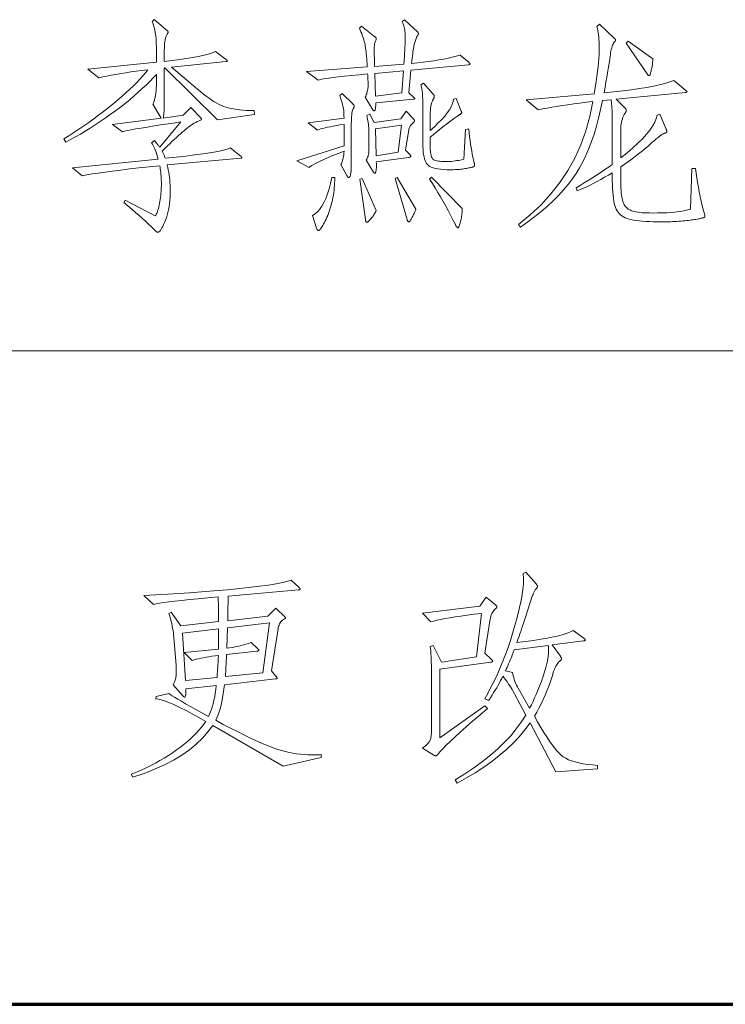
# Model space of a CAD drawing. Extents: x 0 to 1189, y 0 to 841.
# Tile 124 of 132: x 1098 to 1108, y 76 to 91. Entities that reach past the tile are written whole.
import ezdxf

# ---------------------------------------------------------------- set-up
doc = ezdxf.new("R2010")
doc.units = 0

msp = doc.modelspace()

# ---------------------------------------------------------------- linework, layer by layer
at = {"color": 7, "lineweight": 13}
msp.add_line((1169, 86), (989, 86), dxfattribs=at)
at = {"color": 5, "lineweight": 70}
msp.add_line((989, 76), (1169, 76), dxfattribs=at)
at = {"color": 7, "lineweight": 13}
for points in [[(1101.271, 89.619), (1100.702, 89.536), (1099.9, 90.331), (1099.89, 90.327), (1099.89, 89.887), (1099.89, 89.837), (1099.889, 89.79), (1099.888, 89.748), (1099.887, 89.71), (1099.886, 89.676), (1099.884, 89.646), (1099.881, 89.619), (1099.879, 89.597), (1099.876, 89.578), (1099.873, 89.564), (1100.178, 89.606), (1100.296, 89.727), (1100.452, 89.56), (1100.453, 89.559), (1100.454, 89.558), (1100.455, 89.556), (1100.456, 89.555), (1100.457, 89.554), (1100.458, 89.552), (1100.458, 89.551), (1100.459, 89.549), (1100.459, 89.548), (1100.459, 89.547), (1100.459, 89.545), (1100.458, 89.544), (1100.458, 89.542), (1100.457, 89.541), (1100.455, 89.54), (1100.454, 89.538), (1100.452, 89.537), (1100.45, 89.535), (1100.448, 89.534), (1100.445, 89.533), (1100.421, 89.522), (1100.396, 89.511), (1100.371, 89.498), (1100.346, 89.484), (1100.321, 89.468), (1100.296, 89.451), (1100.27, 89.433), (1100.244, 89.414), (1100.218, 89.393), (1100.192, 89.371), (1100.165, 89.348), (1100.136, 89.323), (1100.106, 89.296), (1100.075, 89.267), (1100.042, 89.237), (1100.007, 89.204), (1099.972, 89.17), (1099.934, 89.134), (1099.896, 89.097), (1099.855, 89.057), (1099.861, 89.048), (1099.866, 89.038), (1099.871, 89.027), (1099.876, 89.017), (1099.881, 89.006), (1099.886, 88.995), (1099.891, 88.984), (1099.895, 88.973), (1099.9, 88.962), (1099.904, 88.95), (1100.069, 88.966), (1100.22, 88.983), (1100.356, 88.999), (1100.478, 89.015), (1100.585, 89.031), (1100.677, 89.047), (1100.755, 89.063), (1100.817, 89.079), (1100.866, 89.094), (1100.899, 89.109), (1101.066, 88.974), (1101.068, 88.972), (1101.07, 88.97), (1101.071, 88.968), (1101.073, 88.966), (1101.074, 88.965), (1101.075, 88.963), (1101.075, 88.961), (1101.076, 88.96), (1101.076, 88.958), (1101.076, 88.957), (1101.076, 88.956), (1101.076, 88.954), (1101.075, 88.953), (1101.074, 88.952), (1101.073, 88.952), (1101.071, 88.951), (1101.07, 88.951), (1101.068, 88.95), (1101.065, 88.95), (1101.062, 88.95), (1099.935, 88.846), (1099.944, 88.808), (1099.951, 88.77), (1099.958, 88.733), (1099.964, 88.694), (1099.969, 88.656), (1099.973, 88.617), (1099.976, 88.578), (1099.978, 88.539), (1099.98, 88.5), (1099.98, 88.461), (1099.979, 88.406), (1099.977, 88.354), (1099.974, 88.303), (1099.969, 88.254), (1099.962, 88.207), (1099.954, 88.161), (1099.944, 88.118), (1099.933, 88.077), (1099.921, 88.037), (1099.907, 87.999), (1099.893, 87.964), (1099.879, 87.933), (1099.866, 87.906), (1099.853, 87.882), (1099.841, 87.861), (1099.83, 87.845), (1099.819, 87.832), (1099.808, 87.823), (1099.799, 87.817), (1099.789, 87.816), (1099.787, 87.816), (1099.785, 87.816), (1099.783, 87.816), (1099.781, 87.817), (1099.778, 87.818), (1099.776, 87.819), (1099.773, 87.821), (1099.771, 87.822), (1099.768, 87.824), (1099.765, 87.826), (1099.729, 87.863), (1099.691, 87.902), (1099.649, 87.942), (1099.604, 87.984), (1099.556, 88.028), (1099.505, 88.074), (1099.451, 88.121), (1099.393, 88.17), (1099.333, 88.221), (1099.269, 88.273), (1099.29, 88.308), (1099.751, 88.069), (1099.759, 88.079), (1099.766, 88.091), (1099.773, 88.105), (1099.78, 88.121), (1099.787, 88.139), (1099.793, 88.159), (1099.8, 88.181), (1099.806, 88.205), (1099.811, 88.231), (1099.817, 88.26), (1099.822, 88.289), (1099.827, 88.318), (1099.831, 88.348), (1099.835, 88.378), (1099.838, 88.407), (1099.84, 88.438), (1099.842, 88.468), (1099.844, 88.498), (1099.845, 88.529), (1099.845, 88.56), (1099.845, 88.59), (1099.844, 88.62), (1099.843, 88.649), (1099.841, 88.678), (1099.839, 88.706), (1099.836, 88.733), (1099.833, 88.76), (1099.829, 88.786), (1099.825, 88.811), (1099.821, 88.835), (1099.656, 88.818), (1099.501, 88.801), (1099.356, 88.785), (1099.222, 88.769), (1099.098, 88.753), (1098.984, 88.738), (1098.88, 88.723), (1098.787, 88.708), (1098.704, 88.693), (1098.631, 88.679), (1098.485, 88.804), (1099.796, 88.936), (1099.788, 88.967), (1099.78, 88.996), (1099.771, 89.024), (1099.762, 89.051), (1099.752, 89.077), (1099.742, 89.101), (1099.731, 89.124), (1099.72, 89.146), (1099.708, 89.166), (1099.696, 89.186), (1099.741, 89.22), (1099.752, 89.207), (1099.762, 89.194), (1099.771, 89.182), (1099.78, 89.171), (1099.788, 89.16), (1099.796, 89.15), (1099.803, 89.14), (1099.81, 89.132), (1099.815, 89.124), (1099.821, 89.116), (1100.143, 89.505), (1099.996, 89.483), (1099.862, 89.463), (1099.741, 89.445), (1099.633, 89.427), (1099.537, 89.411), (1099.454, 89.397), (1099.384, 89.384), (1099.327, 89.372), (1099.283, 89.361), (1099.252, 89.352), (1099.099, 89.463), (1099.841, 89.56), (1099.713, 89.776), (1099.724, 89.798), (1099.733, 89.822), (1099.741, 89.85), (1099.749, 89.879), (1099.755, 89.912), (1099.76, 89.947), (1099.764, 89.984), (1099.766, 90.024), (1099.768, 90.067), (1099.769, 90.112), (1099.769, 90.233), (1099.719, 90.179), (1099.667, 90.124), (1099.611, 90.069), (1099.553, 90.014), (1099.492, 89.958), (1099.428, 89.902), (1099.36, 89.845), (1099.29, 89.788), (1099.217, 89.731), (1099.141, 89.673), (1099.063, 89.616), (1098.986, 89.561), (1098.909, 89.509), (1098.833, 89.458), (1098.756, 89.409), (1098.681, 89.362), (1098.605, 89.318), (1098.53, 89.275), (1098.455, 89.235), (1098.381, 89.196), (1098.353, 89.245), (1098.431, 89.293), (1098.507, 89.343), (1098.584, 89.393), (1098.66, 89.445), (1098.735, 89.498), (1098.809, 89.552), (1098.884, 89.607), (1098.957, 89.663), (1099.03, 89.721), (1099.102, 89.779), (1099.173, 89.837), (1099.239, 89.894), (1099.302, 89.95), (1099.361, 90.004), (1099.416, 90.057), (1099.468, 90.109), (1099.516, 90.16), (1099.56, 90.209), (1099.6, 90.256), (1099.637, 90.303), (1099.547, 90.292), (1099.461, 90.28), (1099.378, 90.269), (1099.299, 90.257), (1099.222, 90.245), (1099.149, 90.232), (1099.079, 90.22), (1099.012, 90.207), (1098.948, 90.195), (1098.887, 90.181), (1098.717, 90.31), (1099.769, 90.417), (1099.769, 90.58), (1099.768, 90.648), (1099.766, 90.711), (1099.763, 90.769), (1099.758, 90.822), (1099.752, 90.87), (1099.745, 90.913), (1099.736, 90.952), (1099.726, 90.986), (1099.715, 91.014), (1099.703, 91.038), (1099.734, 91.07), (1099.942, 90.896), (1099.943, 90.895), (1099.944, 90.893), (1099.946, 90.892), (1099.946, 90.89), (1099.947, 90.889), (1099.948, 90.887), (1099.948, 90.885), (1099.949, 90.884), (1099.949, 90.882), (1099.949, 90.88), (1099.949, 90.879), (1099.949, 90.877), (1099.948, 90.875), (1099.948, 90.873), (1099.947, 90.871), (1099.946, 90.869), (1099.946, 90.867), (1099.944, 90.865), (1099.943, 90.863), (1099.942, 90.861), (1099.932, 90.846), (1099.923, 90.828), (1099.915, 90.807), (1099.909, 90.785), (1099.903, 90.76), (1099.898, 90.733), (1099.895, 90.703), (1099.892, 90.672), (1099.891, 90.638), (1099.89, 90.601), (1099.89, 90.431), (1100.014, 90.445), (1100.128, 90.46), (1100.231, 90.474), (1100.325, 90.489), (1100.408, 90.504), (1100.481, 90.519), (1100.543, 90.535), (1100.596, 90.551), (1100.638, 90.567), (1100.671, 90.584), (1100.84, 90.455), (1100.843, 90.453), (1100.845, 90.451), (1100.848, 90.45), (1100.849, 90.448), (1100.851, 90.446), (1100.852, 90.444), (1100.853, 90.443), (1100.854, 90.441), (1100.854, 90.44), (1100.854, 90.438), (1100.854, 90.437), (1100.854, 90.436), (1100.852, 90.434), (1100.851, 90.433), (1100.849, 90.432), (1100.847, 90.431), (1100.844, 90.43), (1100.841, 90.429), (1100.838, 90.428), (1100.833, 90.428), (1100.001, 90.341), (1100.396, 90.008), (1100.443, 89.968), (1100.489, 89.932), (1100.533, 89.898), (1100.575, 89.867), (1100.616, 89.839), (1100.655, 89.814), (1100.692, 89.792), (1100.728, 89.773), (1100.763, 89.756), (1100.795, 89.743), (1100.829, 89.731), (1100.865, 89.721), (1100.905, 89.711), (1100.948, 89.703), (1100.993, 89.696), (1101.042, 89.69), (1101.094, 89.686), (1101.148, 89.682), (1101.206, 89.68), (1101.267, 89.678)], [(1104.549, 90.417), (1104.553, 90.414), (1104.556, 90.411), (1104.56, 90.408), (1104.562, 90.405), (1104.565, 90.402), (1104.566, 90.4), (1104.568, 90.397), (1104.569, 90.395), (1104.57, 90.393), (1104.57, 90.391), (1104.569, 90.39), (1104.569, 90.388), (1104.568, 90.387), (1104.566, 90.385), (1104.564, 90.384), (1104.561, 90.383), (1104.558, 90.382), (1104.554, 90.381), (1104.55, 90.38), (1104.545, 90.379), (1103.664, 90.299), (1103.633, 89.949), (1103.709, 89.88), (1103.712, 89.878), (1103.714, 89.876), (1103.716, 89.874), (1103.718, 89.872), (1103.72, 89.87), (1103.721, 89.868), (1103.722, 89.867), (1103.723, 89.865), (1103.723, 89.864), (1103.723, 89.862), (1103.723, 89.861), (1103.722, 89.86), (1103.721, 89.858), (1103.72, 89.857), (1103.718, 89.856), (1103.716, 89.855), (1103.713, 89.854), (1103.71, 89.853), (1103.706, 89.853), (1103.703, 89.852), (1103.127, 89.796), (1103.126, 89.773), (1103.126, 89.753), (1103.124, 89.734), (1103.123, 89.719), (1103.12, 89.705), (1103.118, 89.694), (1103.115, 89.686), (1103.111, 89.68), (1103.107, 89.676), (1103.102, 89.675), (1103.1, 89.675), (1103.098, 89.676), (1103.096, 89.677), (1103.094, 89.678), (1103.092, 89.679), (1103.09, 89.681), (1103.088, 89.683), (1103.086, 89.686), (1103.084, 89.689), (1103.082, 89.692), (1102.964, 89.883), (1102.972, 89.901), (1102.98, 89.919), (1102.987, 89.936), (1102.992, 89.954), (1102.997, 89.971), (1103.001, 89.988), (1103.005, 90.005), (1103.007, 90.022), (1103.008, 90.038), (1103.009, 90.055), (1103.009, 90.071), (1103.008, 90.088), (1103.008, 90.106), (1103.008, 90.124), (1103.007, 90.142), (1103.006, 90.161), (1103.005, 90.18), (1103.004, 90.2), (1103.003, 90.22), (1103.002, 90.24), (1102.872, 90.228), (1102.755, 90.217), (1102.65, 90.205), (1102.556, 90.195), (1102.474, 90.185), (1102.405, 90.175), (1102.347, 90.167), (1102.301, 90.158), (1102.267, 90.15), (1102.245, 90.143), (1102.065, 90.275), (1102.995, 90.348), (1102.993, 90.392), (1102.99, 90.434), (1102.987, 90.473), (1102.984, 90.511), (1102.981, 90.546), (1102.978, 90.579), (1102.974, 90.609), (1102.97, 90.638), (1102.966, 90.664), (1102.962, 90.688), (1102.957, 90.711), (1102.951, 90.735), (1102.945, 90.758), (1102.937, 90.783), (1102.929, 90.808), (1102.92, 90.833), (1102.911, 90.858), (1102.9, 90.884), (1102.889, 90.911), (1102.877, 90.938), (1102.908, 90.972), (1103.113, 90.809), (1103.117, 90.806), (1103.12, 90.803), (1103.123, 90.8), (1103.126, 90.797), (1103.128, 90.794), (1103.13, 90.791), (1103.132, 90.788), (1103.133, 90.786), (1103.133, 90.784), (1103.134, 90.782), (1103.134, 90.78), (1103.133, 90.777), (1103.133, 90.775), (1103.133, 90.773), (1103.133, 90.771), (1103.132, 90.769), (1103.132, 90.767), (1103.131, 90.765), (1103.131, 90.763), (1103.13, 90.761), (1103.125, 90.75), (1103.12, 90.739), (1103.116, 90.727), (1103.112, 90.714), (1103.109, 90.7), (1103.107, 90.686), (1103.105, 90.672), (1103.103, 90.656), (1103.103, 90.64), (1103.102, 90.624), (1103.102, 90.606), (1103.103, 90.586), (1103.103, 90.564), (1103.103, 90.54), (1103.104, 90.514), (1103.105, 90.486), (1103.106, 90.456), (1103.107, 90.424), (1103.108, 90.391), (1103.109, 90.355), (1103.557, 90.39), (1103.561, 90.449), (1103.564, 90.504), (1103.567, 90.556), (1103.57, 90.604), (1103.572, 90.649), (1103.574, 90.69), (1103.576, 90.727), (1103.577, 90.76), (1103.577, 90.79), (1103.578, 90.816), (1103.577, 90.84), (1103.576, 90.864), (1103.573, 90.888), (1103.57, 90.911), (1103.565, 90.933), (1103.56, 90.956), (1103.554, 90.978), (1103.547, 90.999), (1103.538, 91.021), (1103.529, 91.042), (1103.567, 91.066), (1103.768, 90.879), (1103.771, 90.876), (1103.773, 90.873), (1103.775, 90.871), (1103.777, 90.869), (1103.779, 90.867), (1103.78, 90.865), (1103.781, 90.863), (1103.782, 90.861), (1103.782, 90.859), (1103.782, 90.858), (1103.782, 90.856), (1103.782, 90.855), (1103.781, 90.853), (1103.781, 90.851), (1103.78, 90.849), (1103.778, 90.847), (1103.777, 90.845), (1103.776, 90.842), (1103.774, 90.84), (1103.772, 90.837), (1103.764, 90.824), (1103.757, 90.81), (1103.751, 90.796), (1103.744, 90.782), (1103.738, 90.767), (1103.733, 90.752), (1103.728, 90.737), (1103.723, 90.722), (1103.719, 90.706), (1103.715, 90.69), (1103.711, 90.672), (1103.707, 90.652), (1103.703, 90.629), (1103.699, 90.604), (1103.695, 90.576), (1103.691, 90.546), (1103.687, 90.513), (1103.683, 90.478), (1103.679, 90.44), (1103.675, 90.4), (1103.765, 90.409), (1103.852, 90.419), (1103.935, 90.43), (1104.015, 90.442), (1104.091, 90.454), (1104.163, 90.467), (1104.232, 90.48), (1104.297, 90.494), (1104.359, 90.509), (1104.417, 90.525)], [(1108.021, 88.794), (1108.03, 88.721), (1108.04, 88.649), (1108.051, 88.576), (1108.064, 88.505), (1108.077, 88.433), (1108.091, 88.362), (1108.107, 88.291), (1108.124, 88.22), (1108.141, 88.149), (1108.16, 88.079), (1108.161, 88.076), (1108.161, 88.074), (1108.162, 88.071), (1108.162, 88.069), (1108.163, 88.067), (1108.163, 88.064), (1108.163, 88.062), (1108.164, 88.06), (1108.164, 88.058), (1108.164, 88.057), (1108.164, 88.055), (1108.163, 88.053), (1108.163, 88.052), (1108.162, 88.05), (1108.161, 88.049), (1108.161, 88.047), (1108.159, 88.046), (1108.158, 88.045), (1108.157, 88.044), (1108.155, 88.043), (1108.153, 88.042), (1108.149, 88.04), (1108.143, 88.039), (1108.136, 88.037), (1108.128, 88.035), (1108.118, 88.032), (1108.106, 88.03), (1108.093, 88.027), (1108.079, 88.024), (1108.063, 88.02), (1108.046, 88.017), (1108.027, 88.013), (1108.007, 88.01), (1107.985, 88.007), (1107.963, 88.004), (1107.938, 88.001), (1107.912, 87.998), (1107.885, 87.995), (1107.857, 87.992), (1107.827, 87.989), (1107.797, 87.986), (1107.766, 87.984), (1107.734, 87.982), (1107.702, 87.98), (1107.67, 87.979), (1107.638, 87.977), (1107.605, 87.976), (1107.572, 87.976), (1107.538, 87.975), (1107.505, 87.975), (1107.437, 87.976), (1107.373, 87.977), (1107.314, 87.979), (1107.258, 87.982), (1107.205, 87.986), (1107.157, 87.991), (1107.112, 87.996), (1107.072, 88.003), (1107.035, 88.01), (1107.002, 88.018), (1106.971, 88.028), (1106.943, 88.039), (1106.917, 88.053), (1106.894, 88.068), (1106.872, 88.084), (1106.852, 88.103), (1106.835, 88.123), (1106.819, 88.146), (1106.806, 88.17), (1106.795, 88.195), (1106.786, 88.224), (1106.777, 88.257), (1106.77, 88.295), (1106.763, 88.336), (1106.757, 88.382), (1106.753, 88.432), (1106.749, 88.487), (1106.747, 88.546), (1106.745, 88.609), (1106.745, 88.676), (1106.745, 88.728), (1106.686, 88.691), (1106.628, 88.657), (1106.571, 88.624), (1106.516, 88.594), (1106.462, 88.565), (1106.409, 88.538), (1106.358, 88.513), (1106.307, 88.49), (1106.258, 88.469), (1106.211, 88.45), (1106.193, 88.495), (1106.256, 88.533), (1106.318, 88.571), (1106.377, 88.608), (1106.435, 88.644), (1106.491, 88.68), (1106.545, 88.716), (1106.598, 88.751), (1106.648, 88.785), (1106.698, 88.819), (1106.745, 88.853), (1106.745, 89.467), (1106.745, 89.526), (1106.744, 89.58), (1106.743, 89.629), (1106.742, 89.674), (1106.74, 89.714), (1106.739, 89.749), (1106.736, 89.78), (1106.734, 89.806), (1106.731, 89.828), (1106.728, 89.845), (1106.596, 89.831), (1106.568, 89.695), (1106.537, 89.564), (1106.504, 89.439), (1106.468, 89.319), (1106.429, 89.205), (1106.387, 89.096), (1106.342, 88.992), (1106.295, 88.894), (1106.245, 88.801), (1106.192, 88.714), (1106.134, 88.63), (1106.07, 88.546), (1106, 88.463), (1105.925, 88.38), (1105.842, 88.298), (1105.754, 88.216), (1105.66, 88.135), (1105.559, 88.055), (1105.453, 87.975), (1105.34, 87.895), (1105.309, 87.937), (1105.49, 88.083), (1105.656, 88.238), (1105.808, 88.402), (1105.944, 88.576), (1106.066, 88.759), (1106.172, 88.952), (1106.264, 89.154), (1106.341, 89.366), (1106.403, 89.587), (1106.45, 89.817), (1106.347, 89.805), (1106.249, 89.793), (1106.155, 89.781), (1106.065, 89.768), (1105.979, 89.756), (1105.898, 89.743), (1105.82, 89.73), (1105.747, 89.716), (1105.678, 89.703), (1105.614, 89.689), (1105.43, 89.841), (1106.471, 89.935), (1106.485, 90.03), (1106.498, 90.119), (1106.51, 90.202), (1106.52, 90.279), (1106.528, 90.351), (1106.535, 90.416), (1106.54, 90.475), (1106.544, 90.529), (1106.546, 90.577), (1106.547, 90.619), (1106.547, 90.657), (1106.546, 90.695), (1106.544, 90.731), (1106.542, 90.767), (1106.538, 90.802), (1106.535, 90.837), (1106.53, 90.87), (1106.525, 90.903), (1106.519, 90.935), (1106.512, 90.965), (1106.551, 91), (1106.786, 90.778), (1106.788, 90.777), (1106.79, 90.775), (1106.792, 90.774), (1106.793, 90.772), (1106.794, 90.77), (1106.795, 90.769), (1106.796, 90.767), (1106.797, 90.765), (1106.797, 90.763), (1106.797, 90.761), (1106.797, 90.759), (1106.797, 90.756), (1106.796, 90.754), (1106.795, 90.752), (1106.794, 90.749), (1106.793, 90.747), (1106.792, 90.744), (1106.79, 90.742), (1106.788, 90.739), (1106.786, 90.736), (1106.776, 90.725), (1106.767, 90.711), (1106.758, 90.695), (1106.75, 90.678), (1106.743, 90.659), (1106.737, 90.638), (1106.731, 90.615), (1106.725, 90.591), (1106.721, 90.565), (1106.717, 90.537), (1106.713, 90.505), (1106.708, 90.468), (1106.701, 90.424), (1106.693, 90.374), (1106.684, 90.319), (1106.674, 90.257), (1106.662, 90.19), (1106.649, 90.117), (1106.635, 90.038), (1106.62, 89.952), (1106.77, 89.966), (1106.91, 89.981), (1107.041, 89.997), (1107.162, 90.014), (1107.274, 90.032), (1107.376, 90.052), (1107.468, 90.072), (1107.551, 90.093), (1107.625, 90.116), (1107.688, 90.14), (1107.872, 89.987), (1107.876, 89.984), (1107.879, 89.982), (1107.881, 89.979), (1107.883, 89.977), (1107.885, 89.975), (1107.887, 89.973), (1107.888, 89.971), (1107.889, 89.969), (1107.89, 89.968), (1107.89, 89.966), (1107.889, 89.965), (1107.889, 89.964), (1107.887, 89.963), (1107.886, 89.961), (1107.884, 89.96), (1107.881, 89.959), (1107.878, 89.958), (1107.874, 89.957), (1107.87, 89.957), (1107.865, 89.956), (1106.804, 89.852), (1106.946, 89.71), (1106.949, 89.707), (1106.951, 89.704), (1106.953, 89.701), (1106.955, 89.699), (1106.956, 89.696), (1106.958, 89.693), (1106.959, 89.69), (1106.959, 89.687), (1106.96, 89.685), (1106.96, 89.682), (1106.96, 89.679), (1106.959, 89.676), (1106.958, 89.672), (1106.957, 89.669), (1106.956, 89.665), (1106.954, 89.66), (1106.951, 89.656), (1106.949, 89.651), (1106.946, 89.646), (1106.943, 89.64), (1106.93, 89.62), (1106.919, 89.599), (1106.909, 89.576), (1106.9, 89.553), (1106.893, 89.528), (1106.887, 89.501), (1106.883, 89.474), (1106.879, 89.445), (1106.877, 89.415), (1106.877, 89.384), (1106.877, 88.953), (1106.973, 89.031), (1107.06, 89.106), (1107.138, 89.178), (1107.208, 89.248), (1107.268, 89.315), (1107.319, 89.379), (1107.362, 89.441), (1107.395, 89.5), (1107.42, 89.556), (1107.435, 89.609), (1107.473, 89.623), (1107.57, 89.394), (1107.573, 89.389), (1107.574, 89.385), (1107.576, 89.38), (1107.577, 89.376), (1107.578, 89.372), (1107.579, 89.369), (1107.58, 89.365), (1107.58, 89.362), (1107.581, 89.359), (1107.581, 89.356), (1107.581, 89.353), (1107.58, 89.351), (1107.579, 89.348), (1107.577, 89.346), (1107.575, 89.344), (1107.572, 89.342), (1107.569, 89.34), (1107.565, 89.338), (1107.561, 89.336), (1107.557, 89.335), (1107.544, 89.331), (1107.53, 89.325), (1107.512, 89.315), (1107.493, 89.303), (1107.471, 89.287), (1107.446, 89.268), (1107.419, 89.246), (1107.39, 89.222), (1107.358, 89.194), (1107.324, 89.163), (1107.288, 89.131), (1107.25, 89.098), (1107.21, 89.064), (1107.168, 89.03), (1107.124, 88.995), (1107.078, 88.96), (1107.031, 88.925), (1106.981, 88.889), (1106.93, 88.852), (1106.877, 88.815), (1106.877, 88.568), (1106.877, 88.528), (1106.878, 88.49), (1106.88, 88.454), (1106.882, 88.421), (1106.886, 88.39), (1106.89, 88.361), (1106.895, 88.335), (1106.9, 88.311), (1106.906, 88.289), (1106.913, 88.27), (1106.921, 88.252), (1106.93, 88.236), (1106.94, 88.221), (1106.951, 88.207), (1106.963, 88.194), (1106.977, 88.182), (1106.991, 88.171), (1107.007, 88.161), (1107.024, 88.153), (1107.042, 88.145), (1107.061, 88.138), (1107.084, 88.133), (1107.109, 88.127), (1107.137, 88.123), (1107.168, 88.119), (1107.201, 88.116), (1107.237, 88.114), (1107.276, 88.112), (1107.318, 88.111), (1107.362, 88.11), (1107.439, 88.111), (1107.511, 88.113), (1107.579, 88.116), (1107.643, 88.12), (1107.703, 88.125), (1107.759, 88.132), (1107.811, 88.139), (1107.859, 88.148), (1107.902, 88.158), (1107.942, 88.169), (1107.966, 88.794)], [(1107.369, 90.469), (1107.368, 90.452), (1107.366, 90.435), (1107.364, 90.417), (1107.362, 90.4), (1107.359, 90.383), (1107.357, 90.366), (1107.354, 90.349), (1107.35, 90.332), (1107.347, 90.315), (1107.343, 90.298), (1107.339, 90.282), (1107.336, 90.267), (1107.332, 90.254), (1107.329, 90.243), (1107.326, 90.234), (1107.323, 90.226), (1107.32, 90.22), (1107.317, 90.216), (1107.315, 90.214), (1107.312, 90.213), (1107.31, 90.213), (1107.307, 90.213), (1107.305, 90.214), (1107.303, 90.215), (1107.3, 90.216), (1107.298, 90.218), (1107.296, 90.219), (1107.294, 90.222), (1107.292, 90.224), (1107.289, 90.227), (1106.956, 90.709), (1106.988, 90.74)], [(1103.55, 90.289), (1103.113, 90.247), (1103.123, 89.897), (1103.526, 89.949)], [(1104.549, 89.397), (1104.555, 89.336), (1104.562, 89.277), (1104.57, 89.22), (1104.577, 89.165), (1104.585, 89.112), (1104.594, 89.061), (1104.603, 89.013), (1104.612, 88.967), (1104.622, 88.923), (1104.632, 88.881), (1104.634, 88.875), (1104.635, 88.87), (1104.636, 88.865), (1104.637, 88.861), (1104.637, 88.856), (1104.638, 88.852), (1104.638, 88.848), (1104.639, 88.845), (1104.639, 88.842), (1104.639, 88.839), (1104.639, 88.836), (1104.638, 88.834), (1104.637, 88.831), (1104.636, 88.829), (1104.634, 88.826), (1104.632, 88.824), (1104.629, 88.822), (1104.626, 88.82), (1104.622, 88.818), (1104.618, 88.816), (1104.613, 88.815), (1104.607, 88.813), (1104.598, 88.81), (1104.588, 88.808), (1104.577, 88.806), (1104.563, 88.803), (1104.548, 88.8), (1104.532, 88.797), (1104.513, 88.794), (1104.493, 88.79), (1104.472, 88.787), (1104.451, 88.784), (1104.43, 88.781), (1104.408, 88.779), (1104.386, 88.777), (1104.364, 88.776), (1104.341, 88.775), (1104.318, 88.774), (1104.295, 88.773), (1104.271, 88.773), (1104.216, 88.774), (1104.165, 88.776), (1104.118, 88.78), (1104.076, 88.786), (1104.039, 88.793), (1104.005, 88.802), (1103.976, 88.812), (1103.952, 88.824), (1103.932, 88.838), (1103.916, 88.853), (1103.903, 88.87), (1103.891, 88.891), (1103.881, 88.915), (1103.873, 88.942), (1103.865, 88.972), (1103.859, 89.005), (1103.854, 89.041), (1103.851, 89.08), (1103.849, 89.123), (1103.848, 89.168), (1103.848, 89.644), (1103.848, 89.717), (1103.847, 89.783), (1103.845, 89.842), (1103.843, 89.895), (1103.84, 89.941), (1103.837, 89.981), (1103.833, 90.013), (1103.828, 90.039), (1103.823, 90.058), (1103.817, 90.07), (1103.855, 90.098), (1104.004, 89.932), (1104.008, 89.928), (1104.01, 89.923), (1104.013, 89.919), (1104.015, 89.916), (1104.017, 89.912), (1104.019, 89.908), (1104.02, 89.904), (1104.021, 89.901), (1104.021, 89.897), (1104.022, 89.894), (1104.021, 89.89), (1104.021, 89.886), (1104.02, 89.882), (1104.019, 89.878), (1104.017, 89.874), (1104.015, 89.869), (1104.013, 89.864), (1104.01, 89.859), (1104.008, 89.854), (1104.004, 89.848), (1103.996, 89.832), (1103.988, 89.813), (1103.981, 89.792), (1103.975, 89.768), (1103.97, 89.743), (1103.966, 89.714), (1103.963, 89.684), (1103.961, 89.651), (1103.96, 89.615), (1103.959, 89.578), (1103.959, 89.373), (1104.025, 89.432), (1104.083, 89.489), (1104.136, 89.543), (1104.181, 89.595), (1104.22, 89.644), (1104.253, 89.69), (1104.278, 89.734), (1104.298, 89.776), (1104.31, 89.815), (1104.317, 89.852), (1104.355, 89.862), (1104.434, 89.668), (1104.436, 89.665), (1104.437, 89.663), (1104.438, 89.66), (1104.439, 89.657), (1104.44, 89.655), (1104.44, 89.653), (1104.441, 89.65), (1104.441, 89.648), (1104.441, 89.646), (1104.441, 89.644), (1104.441, 89.642), (1104.44, 89.639), (1104.439, 89.637), (1104.436, 89.634), (1104.434, 89.632), (1104.43, 89.629), (1104.426, 89.626), (1104.421, 89.623), (1104.416, 89.619), (1104.41, 89.616), (1104.391, 89.604), (1104.365, 89.588), (1104.335, 89.566), (1104.298, 89.539), (1104.256, 89.508), (1104.208, 89.471), (1104.154, 89.429), (1104.095, 89.382), (1104.03, 89.33), (1103.959, 89.273), (1103.959, 89.141), (1103.959, 89.111), (1103.961, 89.084), (1103.962, 89.059), (1103.965, 89.036), (1103.968, 89.015), (1103.972, 88.996), (1103.976, 88.98), (1103.981, 88.965), (1103.987, 88.953), (1103.994, 88.943), (1104.002, 88.934), (1104.013, 88.927), (1104.026, 88.92), (1104.042, 88.914), (1104.06, 88.909), (1104.081, 88.905), (1104.104, 88.902), (1104.13, 88.9), (1104.159, 88.898), (1104.19, 88.898), (1104.222, 88.898), (1104.253, 88.899), (1104.283, 88.901), (1104.312, 88.904), (1104.341, 88.907), (1104.369, 88.912), (1104.396, 88.917), (1104.422, 88.922), (1104.448, 88.929), (1104.473, 88.936), (1104.5, 89.39)], [(1102.61, 89.939), (1102.773, 89.782), (1102.777, 89.778), (1102.781, 89.773), (1102.785, 89.769), (1102.788, 89.765), (1102.791, 89.761), (1102.793, 89.757), (1102.795, 89.754), (1102.796, 89.75), (1102.797, 89.747), (1102.797, 89.744), (1102.797, 89.741), (1102.796, 89.738), (1102.795, 89.735), (1102.794, 89.732), (1102.793, 89.728), (1102.791, 89.724), (1102.789, 89.72), (1102.786, 89.715), (1102.783, 89.711), (1102.78, 89.706), (1102.774, 89.695), (1102.77, 89.681), (1102.766, 89.662), (1102.762, 89.64), (1102.759, 89.614), (1102.756, 89.585), (1102.754, 89.551), (1102.753, 89.514), (1102.752, 89.473), (1102.752, 89.429), (1102.752, 88.971), (1102.752, 88.925), (1102.751, 88.883), (1102.751, 88.845), (1102.75, 88.811), (1102.749, 88.781), (1102.748, 88.755), (1102.746, 88.733), (1102.744, 88.715), (1102.742, 88.701), (1102.74, 88.691), (1102.737, 88.684), (1102.735, 88.677), (1102.732, 88.671), (1102.73, 88.666), (1102.727, 88.662), (1102.725, 88.658), (1102.722, 88.655), (1102.719, 88.653), (1102.717, 88.652), (1102.714, 88.652), (1102.711, 88.652), (1102.708, 88.653), (1102.705, 88.655), (1102.702, 88.657), (1102.699, 88.66), (1102.696, 88.664), (1102.693, 88.669), (1102.689, 88.674), (1102.686, 88.68), (1102.682, 88.686), (1102.592, 88.853), (1102.6, 88.865), (1102.607, 88.879), (1102.613, 88.895), (1102.618, 88.912), (1102.624, 88.932), (1102.628, 88.953), (1102.632, 88.976), (1102.636, 89.002), (1102.639, 89.029), (1102.641, 89.057), (1102.551, 89.022), (1102.47, 88.989), (1102.396, 88.958), (1102.331, 88.929), (1102.273, 88.903), (1102.224, 88.879), (1102.182, 88.858), (1102.149, 88.839), (1102.124, 88.822), (1102.107, 88.808), (1101.916, 88.908), (1102.641, 89.137), (1102.641, 89.467), (1102.583, 89.458), (1102.529, 89.449), (1102.479, 89.44), (1102.433, 89.431), (1102.39, 89.423), (1102.352, 89.414), (1102.317, 89.405), (1102.286, 89.397), (1102.258, 89.388), (1102.235, 89.38), (1102.093, 89.491), (1102.641, 89.564), (1102.64, 89.602), (1102.638, 89.639), (1102.635, 89.675), (1102.63, 89.71), (1102.624, 89.745), (1102.617, 89.779), (1102.609, 89.812), (1102.599, 89.845), (1102.588, 89.876), (1102.575, 89.907)], [(1103.591, 89.671), (1103.703, 89.554), (1103.706, 89.549), (1103.709, 89.546), (1103.711, 89.542), (1103.714, 89.538), (1103.715, 89.535), (1103.717, 89.532), (1103.718, 89.529), (1103.719, 89.526), (1103.72, 89.523), (1103.72, 89.521), (1103.72, 89.518), (1103.719, 89.516), (1103.719, 89.513), (1103.718, 89.511), (1103.716, 89.509), (1103.715, 89.507), (1103.713, 89.504), (1103.711, 89.502), (1103.709, 89.5), (1103.706, 89.498), (1103.693, 89.487), (1103.682, 89.476), (1103.671, 89.464), (1103.662, 89.453), (1103.654, 89.442), (1103.647, 89.43), (1103.641, 89.419), (1103.636, 89.407), (1103.632, 89.395), (1103.63, 89.384), (1103.581, 89.071), (1103.643, 89.009), (1103.647, 89.005), (1103.651, 89.001), (1103.654, 88.997), (1103.657, 88.994), (1103.659, 88.991), (1103.661, 88.988), (1103.662, 88.985), (1103.663, 88.982), (1103.664, 88.98), (1103.664, 88.978), (1103.664, 88.976), (1103.663, 88.974), (1103.661, 88.972), (1103.658, 88.97), (1103.655, 88.968), (1103.651, 88.966), (1103.646, 88.965), (1103.64, 88.963), (1103.633, 88.962), (1103.626, 88.96), (1103.134, 88.894), (1103.135, 88.861), (1103.135, 88.832), (1103.135, 88.806), (1103.134, 88.783), (1103.132, 88.764), (1103.129, 88.749), (1103.126, 88.737), (1103.122, 88.728), (1103.118, 88.723), (1103.113, 88.721), (1103.111, 88.721), (1103.109, 88.722), (1103.106, 88.723), (1103.104, 88.724), (1103.102, 88.725), (1103.1, 88.727), (1103.098, 88.729), (1103.096, 88.732), (1103.094, 88.735), (1103.092, 88.738), (1102.981, 88.922), (1102.989, 88.935), (1102.996, 88.949), (1103.002, 88.963), (1103.008, 88.978), (1103.012, 88.993), (1103.016, 89.01), (1103.019, 89.027), (1103.021, 89.044), (1103.022, 89.063), (1103.022, 89.082), (1103.022, 89.352), (1103.022, 89.374), (1103.021, 89.397), (1103.019, 89.42), (1103.017, 89.444), (1103.014, 89.469), (1103.01, 89.494), (1103.005, 89.52), (1103, 89.547), (1102.994, 89.574), (1102.988, 89.602), (1103.036, 89.626), (1103.102, 89.495), (1103.512, 89.554)], [(1103.519, 89.456), (1103.12, 89.397), (1103.134, 88.988), (1103.47, 89.044)], [(1102.499, 88.652), (1102.498, 88.612), (1102.497, 88.573), (1102.495, 88.534), (1102.491, 88.496), (1102.487, 88.458), (1102.482, 88.42), (1102.477, 88.382), (1102.47, 88.345), (1102.462, 88.308), (1102.454, 88.272), (1102.444, 88.236), (1102.435, 88.201), (1102.425, 88.168), (1102.414, 88.135), (1102.403, 88.104), (1102.391, 88.074), (1102.379, 88.046), (1102.367, 88.018), (1102.354, 87.992), (1102.341, 87.966), (1102.328, 87.943), (1102.316, 87.922), (1102.304, 87.904), (1102.294, 87.888), (1102.285, 87.874), (1102.276, 87.863), (1102.269, 87.854), (1102.263, 87.848), (1102.257, 87.845), (1102.252, 87.843), (1102.248, 87.844), (1102.245, 87.845), (1102.241, 87.846), (1102.237, 87.849), (1102.234, 87.852), (1102.231, 87.856), (1102.228, 87.86), (1102.226, 87.865), (1102.223, 87.871), (1102.221, 87.878), (1102.159, 88.072), (1102.198, 88.097), (1102.235, 88.129), (1102.27, 88.168), (1102.302, 88.215), (1102.333, 88.27), (1102.361, 88.332), (1102.388, 88.402), (1102.412, 88.479), (1102.434, 88.563), (1102.454, 88.655)], [(1103.134, 88.149), (1103.126, 88.135), (1103.119, 88.121), (1103.112, 88.108), (1103.104, 88.095), (1103.096, 88.083), (1103.088, 88.07), (1103.079, 88.058), (1103.07, 88.046), (1103.061, 88.035), (1103.052, 88.024), (1103.043, 88.013), (1103.035, 88.004), (1103.027, 87.995), (1103.02, 87.988), (1103.013, 87.982), (1103.007, 87.977), (1103.002, 87.973), (1102.997, 87.97), (1102.993, 87.969), (1102.99, 87.968), (1102.987, 87.969), (1102.984, 87.97), (1102.981, 87.972), (1102.979, 87.975), (1102.976, 87.979), (1102.974, 87.984), (1102.972, 87.99), (1102.97, 87.997), (1102.969, 88.005), (1102.967, 88.013), (1102.884, 88.627), (1102.918, 88.641)], [(1103.741, 88.169), (1103.737, 88.159), (1103.733, 88.149), (1103.728, 88.138), (1103.723, 88.127), (1103.718, 88.115), (1103.712, 88.102), (1103.706, 88.089), (1103.7, 88.076), (1103.693, 88.062), (1103.685, 88.048), (1103.678, 88.034), (1103.671, 88.022), (1103.664, 88.011), (1103.658, 88.001), (1103.653, 87.993), (1103.647, 87.987), (1103.643, 87.982), (1103.639, 87.978), (1103.635, 87.976), (1103.631, 87.975), (1103.628, 87.975), (1103.625, 87.976), (1103.622, 87.978), (1103.62, 87.981), (1103.617, 87.984), (1103.615, 87.988), (1103.612, 87.992), (1103.61, 87.997), (1103.607, 88.003), (1103.605, 88.01), (1103.422, 88.638), (1103.453, 88.655)], [(1104.448, 88.18), (1104.448, 88.159), (1104.447, 88.138), (1104.446, 88.118), (1104.444, 88.098), (1104.442, 88.078), (1104.44, 88.058), (1104.436, 88.038), (1104.433, 88.019), (1104.429, 87.999), (1104.424, 87.98), (1104.419, 87.962), (1104.415, 87.946), (1104.41, 87.932), (1104.406, 87.919), (1104.402, 87.909), (1104.398, 87.9), (1104.394, 87.893), (1104.391, 87.889), (1104.387, 87.886), (1104.384, 87.885), (1104.381, 87.885), (1104.378, 87.887), (1104.374, 87.889), (1104.37, 87.893), (1104.366, 87.897), (1104.362, 87.902), (1104.358, 87.909), (1104.354, 87.916), (1104.349, 87.924), (1104.344, 87.933), (1104.308, 88.005), (1104.272, 88.077), (1104.234, 88.148), (1104.196, 88.218), (1104.157, 88.288), (1104.117, 88.358), (1104.076, 88.427), (1104.035, 88.495), (1103.992, 88.563), (1103.949, 88.631), (1103.98, 88.659)], [(1106.521, 79.602), (1105.883, 79.56), (1105.487, 80.306), (1105.407, 80.2), (1105.321, 80.096), (1105.227, 79.996), (1105.125, 79.899), (1105.017, 79.806), (1104.902, 79.715), (1104.78, 79.628), (1104.65, 79.545), (1104.514, 79.464), (1104.37, 79.387), (1104.339, 79.435), (1104.488, 79.527), (1104.628, 79.62), (1104.758, 79.715), (1104.88, 79.812), (1104.993, 79.91), (1105.097, 80.01), (1105.191, 80.111), (1105.277, 80.214), (1105.354, 80.318), (1105.421, 80.424), (1105.248, 80.754), (1105.231, 80.786), (1105.213, 80.817), (1105.196, 80.846), (1105.178, 80.875), (1105.16, 80.902), (1105.143, 80.928), (1105.125, 80.953), (1105.107, 80.977), (1105.089, 80.999), (1105.071, 81.021), (1105.054, 80.988), (1105.037, 80.954), (1105.018, 80.919), (1104.998, 80.883), (1104.977, 80.846), (1104.954, 80.809), (1104.93, 80.77), (1104.906, 80.731), (1104.88, 80.691), (1104.853, 80.65), (1104.794, 80.677), (1104.845, 80.769), (1104.894, 80.862), (1104.941, 80.957), (1104.987, 81.054), (1105.03, 81.153), (1105.072, 81.254), (1105.112, 81.356), (1105.15, 81.461), (1105.186, 81.568), (1105.22, 81.676), (1105.252, 81.783), (1105.28, 81.885), (1105.305, 81.981), (1105.327, 82.072), (1105.345, 82.158), (1105.36, 82.238), (1105.372, 82.313), (1105.38, 82.382), (1105.385, 82.447), (1105.387, 82.506), (1105.387, 82.516), (1105.386, 82.526), (1105.386, 82.535), (1105.386, 82.544), (1105.385, 82.553), (1105.384, 82.562), (1105.383, 82.57), (1105.382, 82.578), (1105.381, 82.585), (1105.38, 82.592), (1105.421, 82.613), (1105.584, 82.429), (1105.588, 82.425), (1105.591, 82.421), (1105.593, 82.417), (1105.596, 82.414), (1105.598, 82.41), (1105.599, 82.407), (1105.6, 82.404), (1105.601, 82.4), (1105.602, 82.397), (1105.602, 82.395), (1105.602, 82.392), (1105.601, 82.389), (1105.599, 82.385), (1105.598, 82.382), (1105.595, 82.378), (1105.592, 82.374), (1105.589, 82.369), (1105.585, 82.365), (1105.581, 82.36), (1105.576, 82.355), (1105.571, 82.349), (1105.565, 82.342), (1105.56, 82.334), (1105.555, 82.325), (1105.549, 82.315), (1105.544, 82.304), (1105.539, 82.292), (1105.533, 82.279), (1105.528, 82.264), (1105.522, 82.249), (1105.418, 81.926), (1105.402, 81.878), (1105.387, 81.832), (1105.373, 81.788), (1105.359, 81.746), (1105.345, 81.706), (1105.332, 81.668), (1105.32, 81.632), (1105.308, 81.599), (1105.297, 81.567), (1105.286, 81.538), (1105.418, 81.553), (1105.54, 81.569), (1105.652, 81.586), (1105.754, 81.604), (1105.845, 81.622), (1105.926, 81.641), (1105.996, 81.66), (1106.057, 81.68), (1106.107, 81.7), (1106.146, 81.722), (1106.309, 81.604), (1106.314, 81.6), (1106.318, 81.597), (1106.322, 81.594), (1106.325, 81.591), (1106.328, 81.588), (1106.33, 81.585), (1106.332, 81.583), (1106.333, 81.58), (1106.333, 81.578), (1106.334, 81.576), (1106.333, 81.574), (1106.333, 81.572), (1106.331, 81.57), (1106.329, 81.569), (1106.326, 81.567), (1106.323, 81.566), (1106.318, 81.565), (1106.314, 81.564), (1106.308, 81.563), (1106.303, 81.562), (1105.827, 81.5), (1105.952, 81.326), (1105.955, 81.321), (1105.958, 81.317), (1105.961, 81.312), (1105.963, 81.308), (1105.965, 81.304), (1105.967, 81.301), (1105.968, 81.297), (1105.969, 81.294), (1105.969, 81.291), (1105.969, 81.288), (1105.969, 81.285), (1105.969, 81.282), (1105.968, 81.279), (1105.966, 81.276), (1105.964, 81.273), (1105.962, 81.27), (1105.959, 81.267), (1105.956, 81.264), (1105.953, 81.26), (1105.949, 81.257), (1105.936, 81.246), (1105.924, 81.234), (1105.912, 81.22), (1105.901, 81.206), (1105.891, 81.19), (1105.881, 81.173), (1105.872, 81.155), (1105.863, 81.136), (1105.855, 81.115), (1105.848, 81.094), (1105.825, 81.018), (1105.8, 80.943), (1105.774, 80.87), (1105.746, 80.799), (1105.717, 80.73), (1105.687, 80.663), (1105.656, 80.597), (1105.623, 80.533), (1105.589, 80.471), (1105.553, 80.41), (1105.604, 80.321), (1105.653, 80.238), (1105.699, 80.161), (1105.744, 80.092), (1105.786, 80.029), (1105.826, 79.972), (1105.863, 79.923), (1105.898, 79.88), (1105.932, 79.843), (1105.963, 79.814), (1105.995, 79.788), (1106.033, 79.765), (1106.076, 79.744), (1106.124, 79.725), (1106.177, 79.709), (1106.235, 79.694), (1106.299, 79.682), (1106.368, 79.671), (1106.442, 79.663), (1106.521, 79.657)], [(1102.292, 79.775), (1101.709, 79.647), (1100.631, 80.268), (1100.558, 80.168), (1100.474, 80.072), (1100.379, 79.981), (1100.274, 79.895), (1100.157, 79.814), (1100.03, 79.737), (1099.891, 79.665), (1099.741, 79.598), (1099.581, 79.535), (1099.41, 79.477), (1099.385, 79.522), (1099.462, 79.553), (1099.537, 79.586), (1099.611, 79.62), (1099.683, 79.655), (1099.753, 79.691), (1099.822, 79.729), (1099.888, 79.768), (1099.954, 79.809), (1100.017, 79.85), (1100.079, 79.893), (1100.138, 79.937), (1100.194, 79.981), (1100.247, 80.024), (1100.297, 80.068), (1100.343, 80.112), (1100.385, 80.156), (1100.425, 80.199), (1100.461, 80.243), (1100.494, 80.287), (1100.523, 80.33), (1100.417, 80.391), (1100.317, 80.446), (1100.224, 80.496), (1100.138, 80.539), (1100.058, 80.577), (1099.985, 80.609), (1099.919, 80.634), (1099.859, 80.655), (1099.806, 80.669), (1099.76, 80.677), (1099.763, 80.712), (1099.958, 80.757), (1099.979, 80.742), (1100.009, 80.723), (1100.047, 80.699), (1100.095, 80.671), (1100.151, 80.638), (1100.216, 80.601), (1100.29, 80.559), (1100.373, 80.513), (1100.464, 80.462), (1100.565, 80.407), (1100.582, 80.441), (1100.597, 80.478), (1100.612, 80.518), (1100.626, 80.561), (1100.638, 80.606), (1100.65, 80.655), (1100.661, 80.706), (1100.67, 80.761), (1100.679, 80.818), (1100.686, 80.879), (1100.221, 80.827), (1100.221, 80.803), (1100.22, 80.782), (1100.219, 80.763), (1100.218, 80.747), (1100.216, 80.733), (1100.214, 80.722), (1100.211, 80.713), (1100.208, 80.707), (1100.204, 80.703), (1100.2, 80.702), (1100.198, 80.702), (1100.196, 80.702), (1100.194, 80.704), (1100.191, 80.705), (1100.188, 80.707), (1100.185, 80.709), (1100.182, 80.712), (1100.179, 80.715), (1100.176, 80.719), (1100.173, 80.722), (1100.027, 80.892), (1100.036, 80.91), (1100.043, 80.927), (1100.05, 80.944), (1100.056, 80.96), (1100.061, 80.977), (1100.065, 80.993), (1100.068, 81.01), (1100.07, 81.026), (1100.072, 81.042), (1100.072, 81.057), (1100.072, 81.073), (1100.072, 81.087), (1100.072, 81.102), (1100.072, 81.116), (1100.071, 81.129), (1100.071, 81.142), (1100.07, 81.154), (1100.07, 81.165), (1100.069, 81.177), (1100.069, 81.187), (1100.034, 81.621), (1100.031, 81.653), (1100.028, 81.685), (1100.023, 81.719), (1100.017, 81.754), (1100.01, 81.789), (1100.003, 81.826), (1099.994, 81.863), (1099.984, 81.902), (1099.973, 81.941), (1099.961, 81.982), (1099.996, 82.003), (1100.141, 81.794), (1100.721, 81.857), (1100.721, 81.901), (1100.721, 81.944), (1100.72, 81.986), (1100.72, 82.026), (1100.719, 82.064), (1100.718, 82.101), (1100.717, 82.137), (1100.716, 82.171), (1100.715, 82.204), (1100.714, 82.235), (1100.555, 82.221), (1100.409, 82.207), (1100.277, 82.194), (1100.158, 82.182), (1100.052, 82.17), (1099.96, 82.159), (1099.881, 82.148), (1099.816, 82.138), (1099.764, 82.129), (1099.725, 82.121), (1099.576, 82.256), (1099.942, 82.278), (1100.277, 82.3), (1100.58, 82.322), (1100.853, 82.345), (1101.094, 82.369), (1101.304, 82.392), (1101.482, 82.417), (1101.63, 82.441), (1101.746, 82.466), (1101.831, 82.492), (1101.952, 82.381), (1101.956, 82.377), (1101.959, 82.374), (1101.961, 82.371), (1101.964, 82.368), (1101.965, 82.366), (1101.967, 82.363), (1101.968, 82.361), (1101.969, 82.358), (1101.969, 82.356), (1101.97, 82.355), (1101.969, 82.353), (1101.969, 82.351), (1101.967, 82.35), (1101.965, 82.349), (1101.963, 82.347), (1101.96, 82.346), (1101.956, 82.345), (1101.952, 82.344), (1101.947, 82.343), (1101.942, 82.343), (1100.867, 82.249), (1100.866, 82.235), (1100.866, 82.216), (1100.866, 82.192), (1100.865, 82.162), (1100.865, 82.127), (1100.864, 82.086), (1100.863, 82.04), (1100.862, 81.989), (1100.861, 81.933), (1100.86, 81.871), (1101.474, 81.94), (1101.599, 82.065), (1101.734, 81.93), (1101.736, 81.928), (1101.738, 81.926), (1101.739, 81.924), (1101.74, 81.922), (1101.742, 81.92), (1101.743, 81.918), (1101.743, 81.917), (1101.744, 81.915), (1101.744, 81.914), (1101.744, 81.912), (1101.744, 81.911), (1101.744, 81.91), (1101.743, 81.908), (1101.742, 81.907), (1101.741, 81.905), (1101.739, 81.904), (1101.737, 81.903), (1101.735, 81.901), (1101.733, 81.9), (1101.73, 81.898), (1101.714, 81.889), (1101.7, 81.878), (1101.686, 81.866), (1101.674, 81.852), (1101.664, 81.838), (1101.654, 81.822), (1101.646, 81.805), (1101.639, 81.786), (1101.634, 81.767), (1101.63, 81.746), (1101.529, 81.104), (1101.599, 81.024), (1101.602, 81.02), (1101.605, 81.016), (1101.607, 81.013), (1101.61, 81.009), (1101.611, 81.006), (1101.613, 81.003), (1101.614, 81), (1101.615, 80.998), (1101.616, 80.995), (1101.616, 80.993), (1101.616, 80.991), (1101.615, 80.989), (1101.614, 80.987), (1101.612, 80.986), (1101.61, 80.984), (1101.607, 80.983), (1101.604, 80.982), (1101.6, 80.981), (1101.596, 80.98), (1101.592, 80.979), (1100.811, 80.892), (1100.803, 80.822), (1100.793, 80.755), (1100.783, 80.692), (1100.771, 80.632), (1100.758, 80.576), (1100.744, 80.523), (1100.729, 80.474), (1100.712, 80.428), (1100.695, 80.386), (1100.676, 80.348), (1100.793, 80.285), (1100.903, 80.228), (1101.008, 80.174), (1101.107, 80.125), (1101.199, 80.08), (1101.285, 80.039), (1101.365, 80.003), (1101.439, 79.971), (1101.507, 79.944), (1101.569, 79.921), (1101.627, 79.901), (1101.686, 79.884), (1101.744, 79.868), (1101.801, 79.855), (1101.858, 79.843), (1101.915, 79.834), (1101.972, 79.826), (1102.028, 79.821), (1102.084, 79.818), (1102.14, 79.817), (1102.153, 79.817), (1102.167, 79.817), (1102.181, 79.817), (1102.195, 79.818), (1102.21, 79.818), (1102.225, 79.818), (1102.24, 79.819), (1102.256, 79.819), (1102.272, 79.82), (1102.289, 79.821)], [(1104.814, 82.232), (1104.96, 82.114), (1104.964, 82.11), (1104.968, 82.107), (1104.971, 82.104), (1104.973, 82.101), (1104.976, 82.098), (1104.978, 82.095), (1104.979, 82.092), (1104.98, 82.089), (1104.981, 82.087), (1104.981, 82.084), (1104.981, 82.082), (1104.98, 82.079), (1104.979, 82.076), (1104.978, 82.074), (1104.976, 82.071), (1104.973, 82.068), (1104.971, 82.065), (1104.968, 82.061), (1104.964, 82.058), (1104.96, 82.055), (1104.947, 82.043), (1104.934, 82.029), (1104.923, 82.014), (1104.912, 81.998), (1104.903, 81.98), (1104.894, 81.961), (1104.887, 81.939), (1104.88, 81.917), (1104.875, 81.893), (1104.87, 81.867), (1104.794, 81.375), (1104.894, 81.281), (1104.898, 81.278), (1104.902, 81.274), (1104.905, 81.271), (1104.907, 81.268), (1104.91, 81.265), (1104.912, 81.262), (1104.913, 81.259), (1104.914, 81.257), (1104.915, 81.254), (1104.915, 81.252), (1104.915, 81.249), (1104.914, 81.247), (1104.912, 81.245), (1104.91, 81.243), (1104.907, 81.242), (1104.904, 81.24), (1104.9, 81.239), (1104.895, 81.238), (1104.89, 81.237), (1104.884, 81.236), (1104.107, 81.128), (1104.107, 80.077), (1104.797, 80.57), (1104.835, 80.525), (1104.717, 80.425), (1104.608, 80.331), (1104.509, 80.245), (1104.419, 80.165), (1104.338, 80.091), (1104.267, 80.024), (1104.205, 79.964), (1104.152, 79.911), (1104.109, 79.864), (1104.075, 79.824), (1104.072, 79.82), (1104.069, 79.816), (1104.065, 79.813), (1104.062, 79.811), (1104.059, 79.808), (1104.056, 79.806), (1104.053, 79.805), (1104.05, 79.804), (1104.047, 79.803), (1104.044, 79.803), (1104.041, 79.803), (1104.039, 79.804), (1104.036, 79.804), (1104.033, 79.805), (1104.03, 79.806), (1104.028, 79.807), (1104.025, 79.808), (1104.022, 79.81), (1104.019, 79.812), (1104.016, 79.814), (1103.839, 79.921), (1103.854, 79.932), (1103.868, 79.942), (1103.881, 79.952), (1103.893, 79.962), (1103.905, 79.973), (1103.915, 79.983), (1103.924, 79.993), (1103.933, 80.003), (1103.94, 80.013), (1103.947, 80.023), (1103.953, 80.034), (1103.958, 80.046), (1103.963, 80.059), (1103.967, 80.073), (1103.97, 80.089), (1103.973, 80.106), (1103.975, 80.124), (1103.977, 80.143), (1103.978, 80.163), (1103.978, 80.185), (1103.978, 81.031), (1103.978, 81.086), (1103.978, 81.138), (1103.977, 81.188), (1103.975, 81.235), (1103.974, 81.281), (1103.972, 81.324), (1103.97, 81.365), (1103.967, 81.404), (1103.964, 81.441), (1103.961, 81.475), (1104.006, 81.489), (1104.131, 81.236), (1104.669, 81.319), (1104.745, 81.982), (1104.632, 81.969), (1104.526, 81.956), (1104.429, 81.943), (1104.34, 81.93), (1104.258, 81.917), (1104.185, 81.904), (1104.12, 81.891), (1104.062, 81.879), (1104.013, 81.866), (1103.971, 81.853), (1103.843, 81.985), (1104.717, 82.093)], [(1101.498, 81.836), (1100.856, 81.76), (1100.846, 81.451), (1100.889, 81.457), (1100.932, 81.463), (1100.973, 81.47), (1101.012, 81.478), (1101.05, 81.487), (1101.087, 81.496), (1101.123, 81.505), (1101.156, 81.515), (1101.189, 81.526), (1101.22, 81.538), (1101.318, 81.448), (1101.321, 81.443), (1101.325, 81.44), (1101.328, 81.436), (1101.331, 81.433), (1101.333, 81.43), (1101.335, 81.427), (1101.336, 81.424), (1101.338, 81.422), (1101.338, 81.42), (1101.338, 81.418), (1101.338, 81.416), (1101.337, 81.415), (1101.335, 81.413), (1101.333, 81.412), (1101.33, 81.411), (1101.326, 81.409), (1101.321, 81.408), (1101.316, 81.407), (1101.31, 81.407), (1101.304, 81.406), (1100.842, 81.354), (1100.841, 81.325), (1100.84, 81.295), (1100.839, 81.264), (1100.838, 81.232), (1100.836, 81.199), (1100.834, 81.164), (1100.832, 81.129), (1100.83, 81.093), (1100.828, 81.056), (1100.825, 81.017), (1101.397, 81.073)], [(1100.721, 81.746), (1100.169, 81.68), (1100.214, 80.955), (1100.697, 81.003), (1100.698, 81.018), (1100.7, 81.037), (1100.701, 81.06), (1100.703, 81.087), (1100.705, 81.119), (1100.707, 81.155), (1100.71, 81.195), (1100.712, 81.239), (1100.715, 81.287), (1100.717, 81.34), (1100.667, 81.333), (1100.619, 81.326), (1100.573, 81.319), (1100.53, 81.311), (1100.488, 81.304), (1100.449, 81.296), (1100.412, 81.288), (1100.378, 81.28), (1100.345, 81.272), (1100.315, 81.264), (1100.193, 81.382), (1100.717, 81.437), (1100.718, 81.455), (1100.719, 81.475), (1100.719, 81.498), (1100.72, 81.525), (1100.72, 81.554), (1100.72, 81.587), (1100.72, 81.622), (1100.721, 81.66), (1100.721, 81.702)], [(1105.765, 81.493), (1105.245, 81.423), (1105.229, 81.384), (1105.215, 81.346), (1105.201, 81.31), (1105.187, 81.276), (1105.173, 81.243), (1105.16, 81.212), (1105.148, 81.182), (1105.136, 81.155), (1105.124, 81.128), (1105.113, 81.104), (1105.22, 81.076), (1105.225, 81.051), (1105.23, 81.027), (1105.237, 81.002), (1105.244, 80.978), (1105.252, 80.954), (1105.261, 80.93), (1105.271, 80.907), (1105.282, 80.883), (1105.294, 80.86), (1105.307, 80.837), (1105.48, 80.532), (1105.508, 80.585), (1105.533, 80.637), (1105.558, 80.69), (1105.581, 80.741), (1105.604, 80.792), (1105.624, 80.843), (1105.644, 80.893), (1105.662, 80.942), (1105.68, 80.991), (1105.695, 81.04), (1105.71, 81.087), (1105.723, 81.133), (1105.734, 81.176), (1105.744, 81.218), (1105.753, 81.257), (1105.76, 81.295), (1105.765, 81.331), (1105.769, 81.365), (1105.771, 81.397), (1105.772, 81.427), (1105.772, 81.434), (1105.771, 81.442), (1105.771, 81.449), (1105.771, 81.456), (1105.77, 81.462), (1105.769, 81.469), (1105.768, 81.475), (1105.767, 81.481), (1105.766, 81.487)]]:
    msp.add_lwpolyline(points, close=True, dxfattribs=at)

doc.saveas('drawing.dxf')
